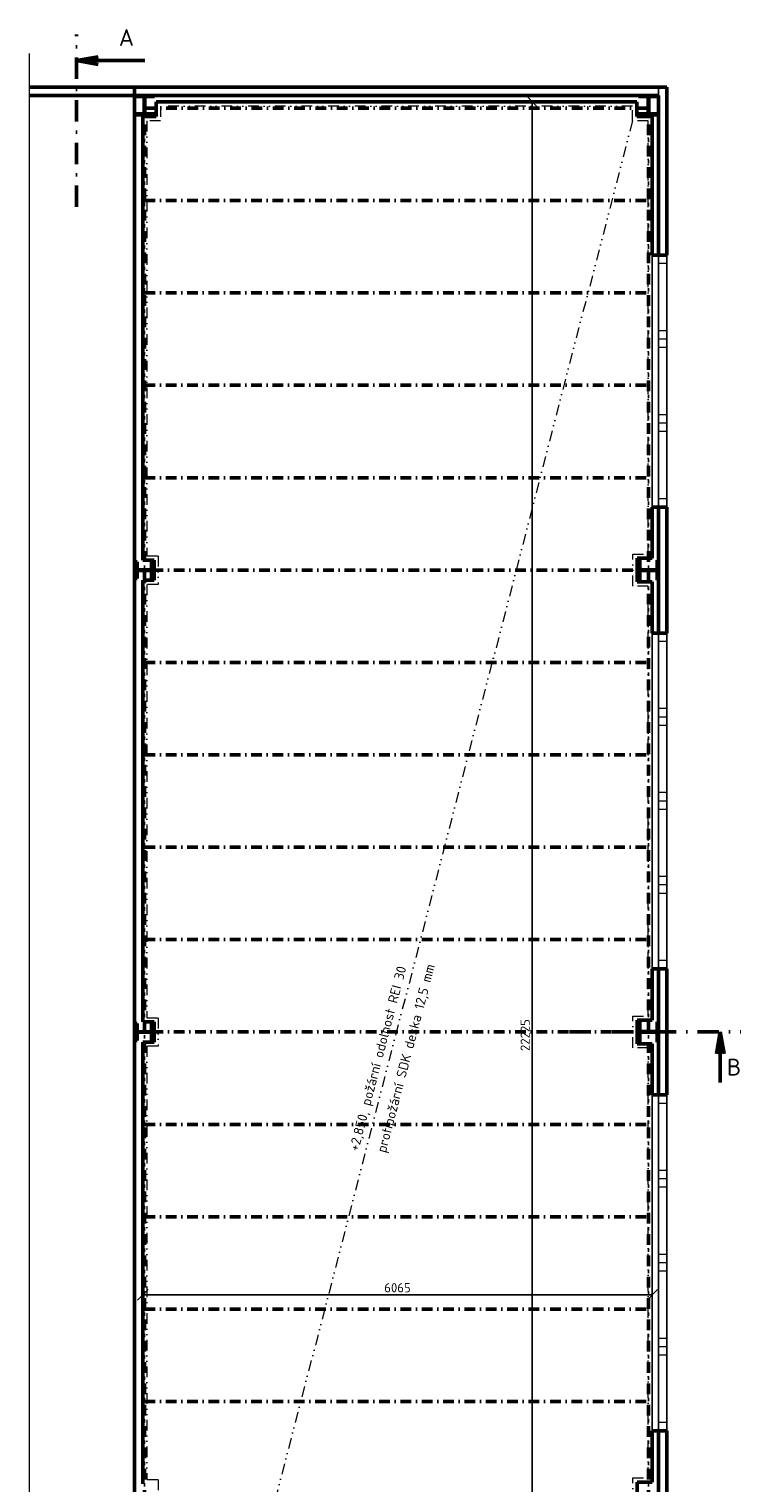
# Model space of a CAD drawing. Header units: millimetres. Extents: x -118752 to 407724, y -73278 to 155058.
# Tile 12 of 256: x -26693 to -18220, y -22153 to -4841. Entities that reach past the tile are written whole.
import ezdxf
from ezdxf.enums import TextEntityAlignment as Align

# ---------------------------------------------------------------- set-up
doc = ezdxf.new("R2010")
doc.units = ezdxf.units.MM
doc.header["$LTSCALE"] = 10
doc.linetypes.add('DASHDOT', pattern=[25.4, 12.7, -6.35, 0, -6.35])
doc.linetypes.add('DIVIDE', pattern=[31.75, 12.7, -6.35, 0, -6.35, 0, -6.35])
for name, color, linetype, lineweight in [('CKKOTY', 3, 'Continuous', 25), ('CKOKNA', 1, 'Continuous', 18), ('CKPOPIS_POHLED', 3, 'Continuous', 25), ('CKRASTR', 7, 'DASHDOT', 15), ('CKREZY_OZNACENI', 4, 'DASHDOT', 50), ('CKSTENY_PODROVINOU', 7, 'Continuous', 25), ('CKSTENY_REZ', 6, 'Continuous', 50), ('CKTEXTY_MALE', 3, 'Continuous', 18), ('CSPROFILY_REZY', 4, 'Continuous', 50), ('podhledy', 7, 'Continuous', 20)]:
    doc.layers.add(name, color=color, linetype=linetype, lineweight=lineweight)
doc.styles.get("Standard").update_dxf_attribs({"font": 'isocpeur.ttf'})
doc.linetypes.add('PRERUSENI', pattern='A,60,[100,CADKON.SHX,S=2.5,R=0,X=0,Y=0],-10', length=70)
doc.dimstyles.new('CADKON', dxfattribs={"dimscale": 50, "dimtxt": 2.2, "dimasz": 2.5, "dimexe": 1.8, "dimexo": 5, "dimgap": 0.6, "dimtad": 1, "dimrnd": 1, "dimtxsty": 'Standard', "dimblk1": 'OBLIQUE', "dimblk2": 'OBLIQUE', "dimsah": 1, "dimcen": 2.5, "dimadec": 1, "dimazin": 2, "dimtfac": 1, "dimtdec": 4, "dimtix": 1, "dimtmove": 2, "dimatfit": 3, "dimldrblk": 'OPEN30', "dimfxl": 5, "dimfxlon": 1, "dimtolj": 1, "dimarcsym": 0})

# ---------------------------------------------------------------- blocks, each defined once
blk = doc.blocks.new('CK_S_EXT_HEAHEA200')
for p, q in [((-100, 95), (100, 95)), ((-100, 95), (-100, 85)), ((-100, 85), (-21.25, 85)), ((-3.25, -67), (-3.25, 67)), ((3.25, -67), (3.25, 67)), ((100, 85), (21.25, 85)), ((100, 95), (100, 85)), ((-100, -95), (-100, -85)), ((-100, -85), (-21.25, -85)), ((-100, -95), (100, -95)), ((100, -85), (21.25, -85)), ((100, -95), (100, -85))]:
    blk.add_line(p, q)
for centre, start, end in [((-21.25, 67), 0, 90), ((21.25, 67), 90, 180), ((-21.25, -67), 270, 0), ((21.25, -67), 180, 270)]:
    blk.add_arc(centre, 18, start, end)
blk = doc.blocks.new('CK_S_EXT_HEAHEA240')
for p, q in [((-120, 115), (120, 115)), ((-120, 115), (-120, 103)), ((-120, 103), (-24.75, 103)), ((-3.75, -82), (-3.75, 82)), ((3.75, -82), (3.75, 82)), ((120, 103), (24.75, 103)), ((120, 115), (120, 103)), ((-120, -115), (-120, -103)), ((-120, -103), (-24.75, -103)), ((-120, -115), (120, -115)), ((120, -103), (24.75, -103)), ((120, -115), (120, -103))]:
    blk.add_line(p, q)
for centre, start, end in [((-24.75, 82), 0, 90), ((24.75, 82), 90, 180), ((-24.75, -82), 270, 0), ((24.75, -82), 180, 270)]:
    blk.add_arc(centre, 21, start, end)
blk = doc.blocks.new('_OBLIQUE')
at = {"color": 0, "linetype": 'ByBlock'}
blk.add_line((-0.5, -0.5), (0.5, 0.5), dxfattribs=at)
blk = doc.blocks.new('*D9857')
at = {"layer": 'CKKOTY', "color": 0, "lineweight": -2}
for p, q in [((-25340, -20031), (-25340, -19824)), ((-19275, -20031), (-19275, -19824)), ((-25340, -19914), (-19275, -19914))]:
    blk.add_line(p, q, dxfattribs=at)
at = {"layer": 'Defpoints', "color": 0}
for p in [(-19275, -19914), (-25340, -20281), (-19275, -20281)]:
    blk.add_point(p, dxfattribs=at)
at = {"layer": 'CKKOTY', "color": 0, "lineweight": -2, "xscale": 125, "yscale": 125, "zscale": 125, "rotation": 180}
blk.add_blockref('_OBLIQUE', (-25340, -19914), dxfattribs=at)
at = {"layer": 'CKKOTY', "color": 0, "lineweight": -2, "xscale": 125, "yscale": 125, "zscale": 125}
blk.add_blockref('_OBLIQUE', (-19275, -19914), dxfattribs=at)
at = {"layer": 'CKKOTY', "color": 0, "insert": (-22308, -19829), "char_height": 110, "attachment_point": 5}
blk.add_mtext('\\A1;6065', dxfattribs=at)
blk = doc.blocks.new('_Open30')
at = {"color": 0, "lineweight": -2}
for p, q in [((-1, 0.27), (0, 0)), ((0, 0), (-1, -0.27)), ((0, 0), (-1, 0))]:
    blk.add_line(p, q, dxfattribs=at)
blk = doc.blocks.new('*D9858')
at = {"layer": 'CKKOTY', "color": 0, "lineweight": -2}
for p, q in [((-20453, -5708), (-20793, -5708)), ((-20703, -27933), (-20703, -5708)), ((-20453, -27933), (-20793, -27933))]:
    blk.add_line(p, q, dxfattribs=at)
at = {"layer": 'Defpoints', "color": 0}
for p in [(-20703, -5708), (-19538, -5708), (-19538, -27933)]:
    blk.add_point(p, dxfattribs=at)
at = {"layer": 'CKKOTY', "color": 0, "lineweight": -2, "xscale": 125, "yscale": 125, "zscale": 125}
for p, rotation in [((-20703, -5708), 90), ((-20703, -27933), 270)]:
    blk.add_blockref('_OBLIQUE', p, dxfattribs=dict(at, rotation=rotation))
at = {"layer": 'CKKOTY', "color": 0, "insert": (-20788, -16820), "char_height": 110, "attachment_point": 5, "rotation": 90}
blk.add_mtext('\\A1;22225', dxfattribs=at)

msp = doc.modelspace()

# ---------------------------------------------------------------- linework, layer by layer
at = {"layer": 'CKOKNA'}
for p, q in [((-19200.468, -7632.981), (-19200.468, -7532.981)), ((-19100.468, -7532.981), (-19200.468, -7532.981)), ((-19100.468, -7632.981), (-19100.468, -7532.981)), ((-19200.468, -8432.981), (-19200.468, -7632.981)), ((-19100.468, -7632.981), (-19200.468, -7632.981)), ((-19100.468, -8432.981), (-19100.468, -7632.981)), ((-19100.468, -8432.981), (-19200.468, -8432.981)), ((-19200.468, -8432.981), (-19200.468, -8532.981)), ((-19100.468, -8432.981), (-19100.468, -8532.981)), ((-19100.468, -8532.981), (-19200.468, -8532.981)), ((-19200.468, -8532.981), (-19200.468, -8632.981)), ((-19200.468, -9432.981), (-19200.468, -8632.981)), ((-19100.468, -8632.981), (-19200.468, -8632.981)), ((-19100.468, -8532.981), (-19100.468, -8632.981)), ((-19100.468, -9432.981), (-19100.468, -8632.981)), ((-19100.468, -9432.981), (-19200.468, -9432.981)), ((-19200.468, -9432.981), (-19200.468, -9532.981)), ((-19100.468, -9432.981), (-19100.468, -9532.981)), ((-19100.468, -9532.981), (-19200.468, -9532.981)), ((-19200.468, -9532.981), (-19200.468, -9632.981)), ((-19200.468, -10432.981), (-19200.468, -9632.981)), ((-19100.468, -9632.981), (-19200.468, -9632.981)), ((-19100.468, -9532.981), (-19100.468, -9632.981)), ((-19100.468, -10432.981), (-19100.468, -9632.981)), ((-19100.468, -10432.981), (-19200.468, -10432.981)), ((-19200.468, -10432.981), (-19200.468, -10532.981)), ((-19100.468, -10532.981), (-19200.468, -10532.981)), ((-19100.468, -10432.981), (-19100.468, -10532.981)), ((-19100.468, -12032.981), (-19200.468, -12032.981)), ((-19200.468, -12132.981), (-19200.468, -12032.981)), ((-19100.468, -12132.981), (-19100.468, -12032.981)), ((-19200.468, -12932.981), (-19200.468, -12132.981)), ((-19100.468, -12132.981), (-19200.468, -12132.981)), ((-19100.468, -12932.981), (-19100.468, -12132.981)), ((-19100.468, -12932.981), (-19200.468, -12932.981)), ((-19200.468, -12932.981), (-19200.468, -13032.981)), ((-19100.468, -12932.981), (-19100.468, -13032.981)), ((-19100.468, -13032.981), (-19200.468, -13032.981)), ((-19200.468, -13032.981), (-19200.468, -13132.981)), ((-19100.468, -13132.981), (-19200.468, -13132.981)), ((-19200.468, -13932.981), (-19200.468, -13132.981)), ((-19100.468, -13032.981), (-19100.468, -13132.981)), ((-19100.468, -13932.981), (-19100.468, -13132.981)), ((-19200.468, -13932.981), (-19200.468, -14032.981)), ((-19100.468, -13932.981), (-19200.468, -13932.981)), ((-19100.468, -13932.981), (-19100.468, -14032.981)), ((-19100.468, -14032.981), (-19200.468, -14032.981)), ((-19200.468, -14032.981), (-19200.468, -14132.981)), ((-19200.468, -14932.981), (-19200.468, -14132.981)), ((-19100.468, -14132.981), (-19200.468, -14132.981)), ((-19100.468, -14032.981), (-19100.468, -14132.981)), ((-19100.468, -14932.981), (-19100.468, -14132.981)), ((-19200.468, -14932.981), (-19200.468, -15032.981)), ((-19100.468, -14932.981), (-19200.468, -14932.981)), ((-19100.468, -15032.981), (-19200.468, -15032.981)), ((-19200.468, -15032.981), (-19200.468, -15132.981)), ((-19100.468, -14932.981), (-19100.468, -15032.981)), ((-19100.468, -15032.981), (-19100.468, -15132.981)), ((-19200.468, -15932.981), (-19200.468, -15132.981)), ((-19100.468, -15132.981), (-19200.468, -15132.981)), ((-19100.468, -15932.981), (-19100.468, -15132.981)), ((-19200.468, -15932.981), (-19200.468, -16032.981)), ((-19100.468, -15932.981), (-19200.468, -15932.981)), ((-19100.468, -16032.981), (-19200.468, -16032.981)), ((-19100.468, -15932.981), (-19100.468, -16032.981)), ((-19200.468, -17632.981), (-19200.468, -17532.981)), ((-19100.468, -17532.981), (-19200.468, -17532.981)), ((-19200.468, -18432.981), (-19200.468, -17632.981)), ((-19100.468, -17632.981), (-19200.468, -17632.981)), ((-19100.468, -17632.981), (-19100.468, -17532.981)), ((-19100.468, -18432.981), (-19100.468, -17632.981)), ((-19200.468, -18432.981), (-19200.468, -18532.981)), ((-19100.468, -18432.981), (-19200.468, -18432.981)), ((-19100.468, -18432.981), (-19100.468, -18532.981)), ((-19100.468, -18532.981), (-19200.468, -18532.981)), ((-19200.468, -18532.981), (-19200.468, -18632.981)), ((-19100.468, -18632.981), (-19200.468, -18632.981)), ((-19200.468, -19432.981), (-19200.468, -18632.981)), ((-19100.468, -18532.981), (-19100.468, -18632.981)), ((-19100.468, -19432.981), (-19100.468, -18632.981)), ((-19100.468, -19432.981), (-19200.468, -19432.981)), ((-19200.468, -19432.981), (-19200.468, -19532.981)), ((-19100.468, -19532.981), (-19200.468, -19532.981)), ((-19200.468, -19532.981), (-19200.468, -19632.981)), ((-19100.468, -19432.981), (-19100.468, -19532.981)), ((-19100.468, -19532.981), (-19100.468, -19632.981)), ((-19200.468, -20432.981), (-19200.468, -19632.981)), ((-19100.468, -19632.981), (-19200.468, -19632.981)), ((-19100.468, -20432.981), (-19100.468, -19632.981)), ((-19100.468, -20432.981), (-19200.468, -20432.981)), ((-19200.468, -20432.981), (-19200.468, -20532.981)), ((-19100.468, -20532.981), (-19200.468, -20532.981)), ((-19200.468, -20532.981), (-19200.468, -20632.981)), ((-19100.468, -20432.981), (-19100.468, -20532.981)), ((-19100.468, -20532.981), (-19100.468, -20632.981)), ((-19200.468, -21432.981), (-19200.468, -20632.981)), ((-19100.468, -20632.981), (-19200.468, -20632.981)), ((-19100.468, -21432.981), (-19100.468, -20632.981)), ((-19100.468, -21432.981), (-19200.468, -21432.981)), ((-19200.468, -21432.981), (-19200.468, -21532.981)), ((-19100.468, -21432.981), (-19100.468, -21532.981)), ((-19100.468, -21532.981), (-19200.468, -21532.981))]:
    msp.add_line(p, q, dxfattribs=at)
at = {"layer": 'CKRASTR', "linetype": 'PRERUSENI'}
msp.add_line((-26693.487, -5132.519), (-26693.487, -26148.827), dxfattribs=at)
at = {"layer": 'CKREZY_OZNACENI', "ltscale": 2}
for p, q in [((-26128.801, -6958.874), (-26128.801, -4904.034)), ((-20262.198, -16782.981), (-18220.085, -16782.981))]:
    msp.add_line(p, q, dxfattribs=at)
at = {"layer": 'CKREZY_OZNACENI', "linetype": 'Continuous'}
for p, q in [((-26128.801, -5216.539), (-25870.289, -5170.956)), ((-26128.801, -5216.539), (-25315.956, -5216.539)), ((-26128.801, -5216.539), (-25870.289, -5262.122)), ((-18465.333, -16782.981), (-18510.916, -17041.493)), ((-18465.333, -16782.981), (-18465.333, -17382.981)), ((-18465.333, -16782.981), (-18419.75, -17041.493))]:
    msp.add_line(p, q, dxfattribs=at)
at = {"layer": 'CKSTENY_PODROVINOU'}
for p, q in [((-25440.468, -5532.981), (-19200.468, -5532.981)), ((-25440.468, -5632.981), (-25440.468, -5532.981)), ((-19200.468, -7532.981), (-19200.468, -5532.981)), ((-19200.468, -5532.981), (-19100.468, -5532.981)), ((-19200.468, -5632.981), (-19200.468, -5532.981)), ((-25440.468, -5632.981), (-19200.468, -5632.981)), ((-19275.468, -7532.981), (-19275.468, -10532.904)), ((-19200.468, -10532.981), (-19200.468, -7532.981)), ((-19200.468, -7532.981), (-19100.468, -7532.981)), ((-19100.468, -10532.981), (-19100.468, -7532.981)), ((-19200.468, -12032.981), (-19200.468, -10532.981)), ((-19200.468, -10532.981), (-19100.468, -10532.981)), ((-19275.468, -12032.981), (-19275.468, -16032.981)), ((-19200.468, -16032.981), (-19200.468, -12032.981)), ((-19200.468, -12032.981), (-19100.468, -12032.981)), ((-19100.468, -16032.981), (-19100.468, -12032.981)), ((-19200.468, -17532.981), (-19200.468, -16032.981)), ((-19200.468, -16032.981), (-19100.468, -16032.981)), ((-19275.468, -17532.981), (-19275.468, -21532.981)), ((-19200.468, -21532.981), (-19200.468, -17532.981)), ((-19200.468, -17532.981), (-19100.468, -17532.981)), ((-19100.468, -21532.981), (-19100.468, -17532.981)), ((-19200.468, -23032.981), (-19200.468, -21532.981)), ((-19200.468, -21532.981), (-19100.468, -21532.981))]:
    msp.add_line(p, q, dxfattribs=at)
at = {"layer": 'CKSTENY_REZ'}
for p, q in [((-19100.468, -5532.981), (-26693.487, -5532.981)), ((-25440.468, -5632.981), (-25440.468, -5532.981)), ((-19100.468, -7532.981), (-19100.468, -5532.981)), ((-19200.468, -5632.981), (-26693.487, -5632.981)), ((-25440.468, -27682.981), (-25440.468, -5632.981)), ((-25440.468, -5632.981), (-25340.468, -5632.981)), ((-25180.468, -5707.981), (-19460.468, -5707.981)), ((-25180.468, -5882.981), (-25180.468, -5707.981)), ((-19460.468, -5882.981), (-19460.468, -5707.981)), ((-19200.468, -7532.981), (-19200.468, -5632.981)), ((-25340.468, -11162.981), (-25340.468, -5882.981)), ((-25340.468, -5882.981), (-25180.468, -5882.981)), ((-19275.468, -5882.981), (-19460.468, -5882.981)), ((-19275.468, -5882.981), (-19275.468, -7532.981)), ((-19275.468, -7532.981), (-19200.468, -7532.981)), ((-19100.468, -7532.981), (-19200.468, -7532.981)), ((-19275.468, -10532.904), (-19275.468, -11142.981)), ((-19200.468, -10532.981), (-19275.468, -10532.904)), ((-19200.468, -12032.981), (-19200.468, -10532.981)), ((-19100.468, -10532.981), (-19200.468, -10532.981)), ((-19100.468, -12032.981), (-19100.468, -10532.981)), ((-25205.468, -11162.981), (-25340.468, -11162.981)), ((-25205.468, -11162.981), (-25205.468, -11402.981)), ((-19275.468, -11142.981), (-19455.468, -11142.981)), ((-19455.468, -11142.981), (-19455.468, -11422.981)), ((-25205.468, -11402.981), (-25340.468, -11402.981)), ((-25340.468, -16662.981), (-25340.468, -11402.981)), ((-19455.468, -11422.981), (-19275.468, -11422.981)), ((-19275.468, -11422.981), (-19275.468, -12032.981)), ((-19275.468, -12032.981), (-19200.468, -12032.981)), ((-19100.468, -12032.981), (-19200.468, -12032.981)), ((-19275.468, -16032.981), (-19275.468, -16642.981)), ((-19200.468, -16032.981), (-19275.468, -16032.981)), ((-19200.468, -17532.981), (-19200.468, -16032.981)), ((-19100.468, -16032.981), (-19200.468, -16032.981)), ((-19100.468, -17532.981), (-19100.468, -16032.981)), ((-25340.468, -16662.981), (-25205.468, -16662.981)), ((-25205.468, -16662.981), (-25205.468, -16902.981)), ((-19275.468, -16642.981), (-19455.468, -16642.981)), ((-19455.468, -16642.981), (-19455.468, -16922.981)), ((-25340.468, -22162.981), (-25340.468, -16902.981)), ((-25205.468, -16902.981), (-25340.468, -16902.981)), ((-19455.468, -16922.981), (-19275.468, -16922.981)), ((-19275.468, -16922.981), (-19275.468, -17532.981)), ((-19275.468, -17532.981), (-19200.468, -17532.981)), ((-19100.468, -17532.981), (-19200.468, -17532.981)), ((-19275.468, -21532.981), (-19275.468, -22142.981)), ((-19200.468, -21532.981), (-19275.468, -21532.981)), ((-19200.468, -23032.981), (-19200.468, -21532.981)), ((-19100.468, -21532.981), (-19200.468, -21532.981)), ((-19100.468, -23032.981), (-19100.468, -21532.981)), ((-19455.468, -22142.981), (-19455.468, -22422.981)), ((-19275.468, -22142.981), (-19455.468, -22142.981))]:
    msp.add_line(p, q, dxfattribs=at)
at = {"layer": 'CSPROFILY_REZY', "linetype": 'DASHDOT'}
for p, q in [((-25320.468, -27702.981), (-25320.468, -5862.981)), ((-25316.718, -5782.981), (-19324.218, -5782.981)), ((-19320.468, -27702.981), (-19320.468, -5862.981)), ((-25320.468, -6882.981), (-19320.468, -6882.981)), ((-25320.468, -7982.981), (-19320.468, -7982.981)), ((-25320.468, -9082.981), (-19320.468, -9082.981)), ((-25320.468, -10182.981), (-19320.468, -10182.981)), ((-25225.468, -11282.981), (-19320.468, -11282.981)), ((-25320.468, -12382.981), (-19320.468, -12382.981)), ((-25320.468, -13482.981), (-19320.468, -13482.981)), ((-25320.468, -14582.981), (-19320.468, -14582.981)), ((-25320.468, -15682.981), (-19320.468, -15682.981)), ((-25225.468, -16782.981), (-19320.468, -16782.981)), ((-25320.468, -17882.981), (-19320.468, -17882.981)), ((-25320.468, -18982.981), (-19320.468, -18982.981)), ((-25320.468, -20082.981), (-19320.468, -20082.981)), ((-25320.468, -21182.981), (-19320.468, -21182.981))]:
    msp.add_line(p, q, dxfattribs=at)
at = {"layer": 'podhledy', "linetype": 'DIVIDE'}
msp.add_line((-19510.468, -5932.981), (-25130.468, -27632.981), dxfattribs=at)
msp.add_lwpolyline([(-19505.468, -22472.981), (-19505.468, -22092.981), (-19325.468, -22092.981), (-19325.468, -16972.981), (-19505.468, -16972.981), (-19505.468, -16592.981), (-19325.468, -16592.981), (-19325.468, -11472.981), (-19505.468, -11472.981), (-19505.468, -11092.981), (-19325.468, -11092.981), (-19325.468, -5932.981), (-19510.468, -5932.981), (-19510.468, -5757.981), (-25130.468, -5757.981), (-25130.468, -5932.981), (-25290.468, -5932.981), (-25290.468, -11112.981), (-25155.468, -11112.981), (-25155.468, -11452.981), (-25290.468, -11452.981), (-25290.468, -16612.981), (-25155.468, -16612.981), (-25155.468, -16952.981), (-25290.468, -16952.981), (-25290.468, -22112.981), (-25155.468, -22112.981), (-25155.468, -22452.981)], dxfattribs=at)
msp.add_lwpolyline([(-19505.468, -22472.981), (-19505.468, -22092.981), (-19325.468, -22092.981), (-19325.468, -16972.981), (-19505.468, -16972.981), (-19505.468, -16592.981), (-19325.468, -16592.981), (-19325.468, -11472.981), (-19505.468, -11472.981), (-19505.468, -11092.981), (-19325.468, -11092.981), (-19325.468, -5932.981), (-19510.468, -5932.981), (-19510.468, -5757.981), (-25130.468, -5757.981), (-25130.468, -5932.981), (-25290.468, -5932.981), (-25290.468, -11112.981), (-25155.468, -11112.981), (-25155.468, -11452.981), (-25290.468, -11452.981), (-25290.468, -16612.981), (-25155.468, -16612.981), (-25155.468, -16952.981), (-25290.468, -16952.981), (-25290.468, -22112.981), (-25155.468, -22112.981), (-25155.468, -22452.981)], dxfattribs=at)

# ---------------------------------------------------------------- block references
at = {"layer": 'CSPROFILY_REZY'}
for name, p, rotation in [('CK_S_EXT_HEAHEA240', (-25320.468, -5747.981), 180), ('CK_S_EXT_HEAHEA240', (-25320.468, -5747.981), 180), ('CK_S_EXT_HEAHEA240', (-19320.468, -5747.981), 180), ('CK_S_EXT_HEAHEA240', (-19320.468, -5747.981), 180), ('CK_S_EXT_HEAHEA200', (-25320.468, -11282.981), 90), ('CK_S_EXT_HEAHEA200', (-25320.468, -11282.981), 90), ('CK_S_EXT_HEAHEA240', (-19320.468, -11282.981), 270), ('CK_S_EXT_HEAHEA240', (-19320.468, -11282.981), 270), ('CK_S_EXT_HEAHEA200', (-25320.468, -16782.981), 90), ('CK_S_EXT_HEAHEA200', (-25320.468, -16782.981), 90), ('CK_S_EXT_HEAHEA240', (-19320.468, -16782.981), 270), ('CK_S_EXT_HEAHEA240', (-19320.468, -16782.981), 270)]:
    msp.add_blockref(name, p, dxfattribs=dict(at, rotation=rotation))

# ---------------------------------------------------------------- texts
at = {"layer": 'CKPOPIS_POHLED'}
for s, p in [('A', (-25534.455, -4940.749)), ('B', (-18301.572, -17201.618))]:
    msp.add_text(s, height=200, dxfattribs=at).set_placement(p, align=Align.MIDDLE_CENTER)
at = {"layer": 'CKTEXTY_MALE'}
for s, p in [('+2,850, požární odolnost REI 30', (-22775.224, -18210.316)), ('protipožární SDK deska 12,5 mm', (-22447.871, -18229.202))]:
    msp.add_text(s, height=115, rotation=75.3227539, dxfattribs=at).set_placement(p)

# ---------------------------------------------------------------- dimensions: what is measured, and where the dimension line sits
at = {"layer": 'CKKOTY'}
dim = msp.add_linear_dim(base=(-20702.875, -5707.981), p1=(-19537.798, -27932.981), p2=(-19537.798, -5707.981), angle=90, dimstyle='CADKON', dxfattribs=at)
dim.commit()
dim.dimension.update_dxf_attribs({"geometry": '*D9858', "text_midpoint": (-20787.875, -16820.481)})
dim = msp.add_linear_dim(base=(-19275.468, -19913.953), p1=(-25340.468, -20280.915), p2=(-19275.468, -20280.915), dimstyle='CADKON', dxfattribs=at)
dim.commit()
dim.dimension.update_dxf_attribs({"geometry": '*D9857', "text_midpoint": (-22307.968, -19828.953)})

doc.saveas('drawing.dxf')
